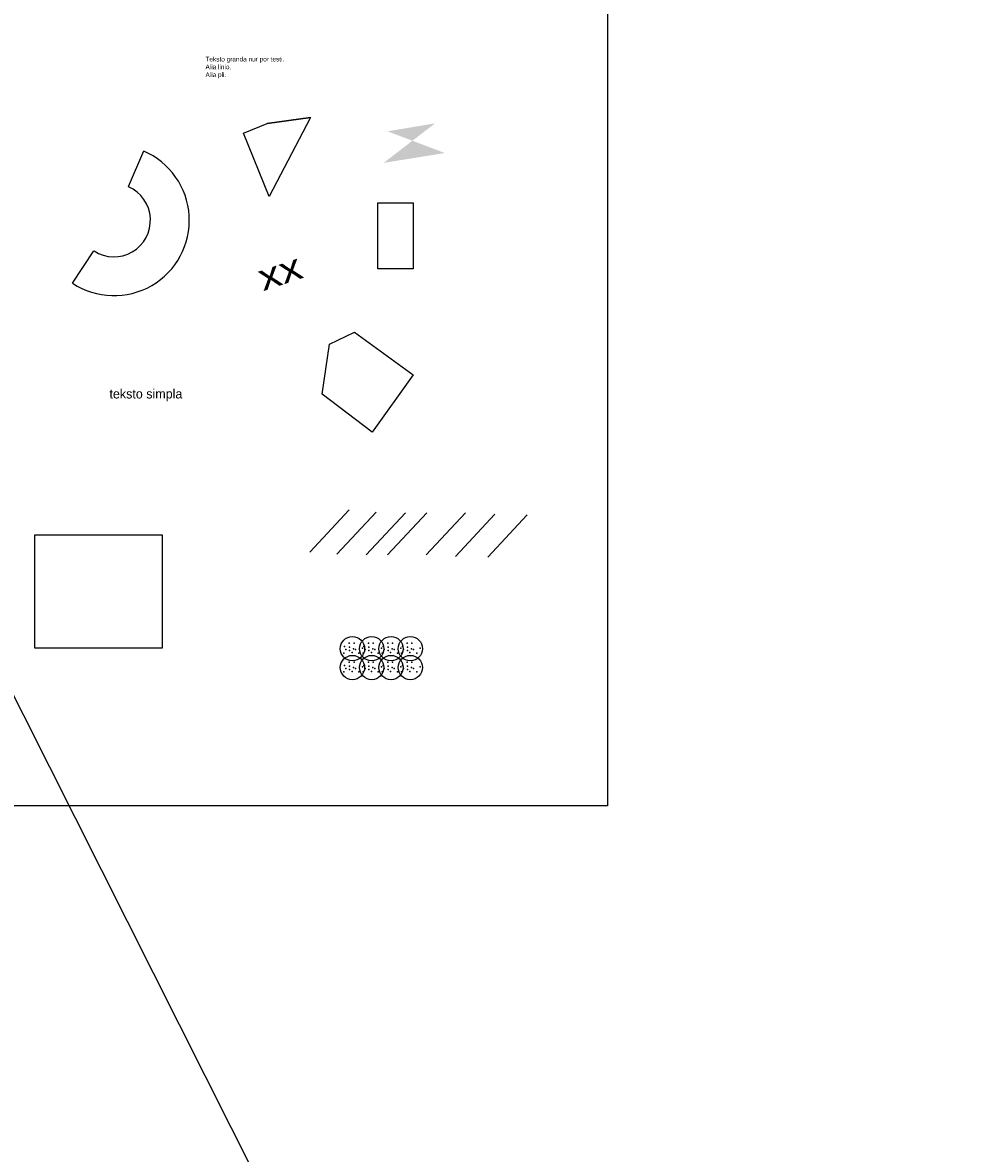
# Model space of a CAD drawing. Extents: x -2750778 to 860276, y -1983468 to 1712338.
# Tile 16 of 17: x 4952 to 15086, y -6783 to 5320. Entities that reach past the tile are written whole.
import ezdxf
from ezdxf.enums import TextEntityAlignment as Align

# ---------------------------------------------------------------- set-up
doc = ezdxf.new("R2010")
doc.units = 0
doc.layers.add('TAVOLO_2', color=2, linetype='CONTINUOUS')
doc.layers.add('TAVOLO_3', color=4, linetype='CONTINUOUS')

# ---------------------------------------------------------------- blocks, each defined once
blk = doc.blocks.new('*U16')
at = {"layer": 'TAVOLO_3'}
for s, p in [('Alia linio.', (6909, 4821)), ('Teksto granda nur por testi.', (6909, 4904)), ('Alia pli.', (6909, 4737))]:
    blk.add_text(s, height=50, dxfattribs=at).set_placement(p)
blk = doc.blocks.new('CIRKLO_PUNKTOJ')
at = {"layer": 'TAVOLO_3'}
blk.add_circle((0, 0), 130, dxfattribs=at)
for p in [(-84, 22), (-35, 58), (-30, 16), (12, 0), (17, 58), (106, 6), (-93, -47), (-72, -10), (-30, -21), (-4, -42), (33, -10), (70, -47)]:
    blk.add_point(p, dxfattribs=at)
blk = doc.blocks.new('*D21')
at = {"layer": 'TAVOLO_3'}
for p, q in [((6247, 3944), (6083, 3562)), ((5487, 2530), (5715, 2878))]:
    blk.add_line(p, q, dxfattribs=at)
blk.add_arc((5929, 3204), 391, 237.0718, 66.3987, dxfattribs=at)
at = {"layer": 'TAVOLO_3', "linetype": 'CONTINUOUS'}
blk.add_arc((6268, 3010), 2.33, 61.7352, 241.7352, dxfattribs=at)
at = {"layer": 'TAVOLO_3'}
for points in [[(6086, 3562), (6086, 3563), (6084, 3563)], [(5716, 2875), (5717, 2876), (5715, 2877)]]:
    blk.add_solid(points, dxfattribs=at)
blk.add_text('2675,62', height=2.5, rotation=61.7352, dxfattribs=at).set_placement((6269, 3012))

msp = doc.modelspace()

# ---------------------------------------------------------------- linework, layer by layer
at = {"layer": 'TAVOLO_2'}
msp.add_line((-526777.786, 1053820.443), (845976.368, -1672170.931), dxfattribs=at)
msp.add_lwpolyline([(8752.364, 3390.766), (9130.411, 3390.766), (9130.411, 2685.642), (8752.364, 2685.642)], close=True, dxfattribs=at)
at = {"layer": 'TAVOLO_3'}
for p, q in [((8445.647, 104.678), (8025.994, -346.896)), ((8735.804, 81.17), (8316.151, -370.404)), ((9049.488, 73.334), (8629.834, -378.24)), ((9276.908, 73.334), (8857.255, -378.24)), ((9692.538, 73.334), (9272.885, -378.24)), ((10006.222, 57.663), (9586.568, -393.911)), ((10351.273, 49.827), (9931.62, -401.747))]:
    msp.add_line(p, q, dxfattribs=at)
for points in [[(-3088.145, 5441.204), (11211.63, 5441.204), (11211.63, -3064.577), (-3088.145, -3064.577)], [(8503.411, 2005.485), (9133.759, 1548.847), (8692.515, 934.749), (8156.72, 1344.148), (8235.513, 1879.516)], [(5082.693, -160.817), (6444.578, -160.817), (6444.578, -1374.502), (5082.693, -1374.502)]]:
    msp.add_lwpolyline(points, close=True, dxfattribs=at)
msp.add_arc((5929.404, 3203.807), 806.601, 236.7056812, 66.7647623, dxfattribs=at)
msp.add_solid([(8858.216, 4156.523), (9365.54, 4241.03), (9471.233, 3924.128), (8815.939, 3818.494)], dxfattribs=at)

# ---------------------------------------------------------------- block references
for name, p in [('*U16', (0, 0)), ('*D21', (0, 0)), ('CIRKLO_PUNKTOJ', (8482.031, -1381.341)), ('CIRKLO_PUNKTOJ', (8688.507, -1381.341)), ('CIRKLO_PUNKTOJ', (8894.984, -1381.341)), ('CIRKLO_PUNKTOJ', (9101.461, -1381.341)), ('CIRKLO_PUNKTOJ', (8482.031, -1582.968)), ('CIRKLO_PUNKTOJ', (8688.507, -1582.968)), ('CIRKLO_PUNKTOJ', (8894.984, -1582.968)), ('CIRKLO_PUNKTOJ', (9101.461, -1582.968))]:
    msp.add_blockref(name, p, dxfattribs=at)

# ---------------------------------------------------------------- texts
msp.add_text('xx', height=280.7367, rotation=18.4254565, dxfattribs=at).set_placement((7526.492, 2445.251), (7970.4, 2593.139), align=Align.ALIGNED)
msp.add_text('teksto simpla', height=100, dxfattribs=at).set_placement((5881.253, 1296.905))

# ---------------------------------------------------------------- meshes
mesh = msp.add_polyface(dxfattribs=at)
corners = [(7589.907, 3459.338), (7780.154, 3881.875), (8033.816, 4304.411), (7568.769, 4241.03), (7315.107, 4135.396), (8160.646, 4219.904)]
mesh.append_faces([[corners[k] for k in face] for face in [(1,), (2, 3), (0, 4, 3, 2)]])

doc.saveas('drawing.dxf')
